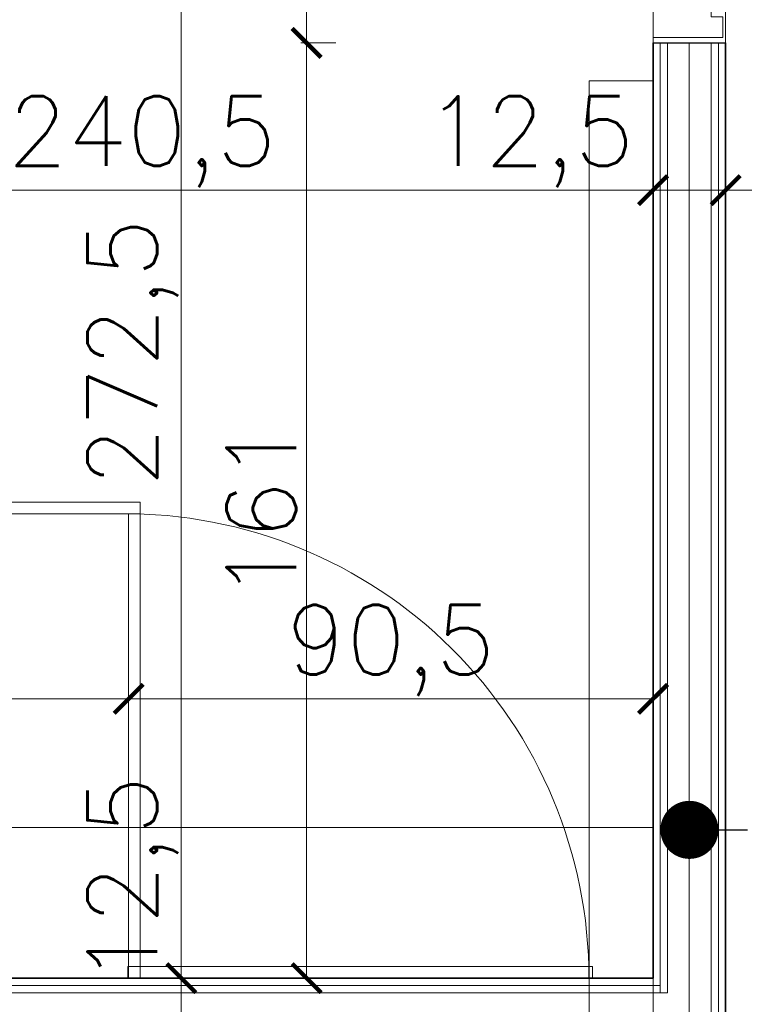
# Model space of a CAD drawing. Header units: millimetres. Extents: x -587 to 358276, y -26688 to 221215.
# Tile 114 of 256: x 10661 to 10785, y 9922 to 10091. Entities that reach past the tile are written whole.
import ezdxf
from ezdxf.lldxf.tags import DXFTag

# ---------------------------------------------------------------- set-up
doc = ezdxf.new("R2010")
doc.units = ezdxf.units.MM
doc.header["$MEASUREMENT"] = 0
for name, color, linetype, lineweight in [('A_l.przerywana', 250, 'ICAD_ISO03W100', 9), ('A_l.wypełnien', 250, 'Continuous', 9), ('A_projektowane sciany', 5, 'Continuous', 35), ('A_wyposażenie', 7, 'Continuous', 9), ('A_ściany projektowane', 5, 'Continuous', 35), ('l. przekrojowa', 1, 'Continuous', 30), ('l.przerywana', 104, 'ICAD_ISO03W100', 5), ('l.widokowa', 140, 'Continuous', 15), ('l.wypełnien', 253, 'Continuous', 5), ('wymiarowanie', 176, 'Continuous', 9)]:
    doc.layers.add(name, color=color, linetype=linetype, lineweight=lineweight)
doc.layers.add('D-opis-elewacja', color=104, linetype='Continuous')
doc.styles.add('styl2', font='simplex.shx')
doc.linetypes.add('BATTING', pattern='A,0.00254,-2.54,[134,ltypeshp.shx,S=2.54,R=0,X=-2.54,Y=0],-5.08,[134,ltypeshp.shx,S=2.54,R=180,X=2.54,Y=0],-2.54', length=10.16254)
tags = doc.linetypes.add('ICAD_ISO03W100', pattern=[30, 12, -18]).pattern_tags.tags
tags[6:7] = [DXFTag(74, 4), DXFTag(75, 0), DXFTag(340, '0'), DXFTag(46, 1.0), DXFTag(50, 0.0), DXFTag(44, 0.0), DXFTag(45, 0.0)]
tags[4:5] = [DXFTag(74, 4), DXFTag(75, 0), DXFTag(340, '0'), DXFTag(46, 1.0), DXFTag(50, 0.0), DXFTag(44, 0.0), DXFTag(45, 0.0)]
doc.dimstyles.new('Skala 1-50', dxfattribs={"dimtxt": 12, "dimasz": 5, "dimexe": 1, "dimexo": 1, "dimgap": 1.5, "dimtad": 1, "dimdec": 1, "dimrnd": 0.5, "dimtxsty": 'styl2', "dimblk": 'ARCHTICK', "dimcen": 5, "dimadec": 0, "dimazin": 0, "dimtfac": 1, "dimtdec": 1, "dimtmove": 1, "dimatfit": 3, "dimldrblk": 'ARCHTICK', "dimfxl": 5, "dimfxlon": 1, "dimlwd": -1, "dimlwe": -1, "dimarcsym": 0})

# ---------------------------------------------------------------- blocks, each defined once
blk = doc.blocks.new('_ArchTick')
at = {"color": 0, "linetype": 'ByBlock', "const_width": 0.15}
blk.add_lwpolyline([(-0.5, -0.5), (0.5, 0.5)], dxfattribs=at)
blk = doc.blocks.new('*D3518')
at = {"layer": 'Defpoints', "color": 0}
for p in [(10769.66, 10085.35), (10529.35, 10083.51), (10769.66, 10062.04)]:
    blk.add_point(p, dxfattribs=at)
at = {"layer": 'wymiarowanie', "color": 0}
for p, q in [((10529.35, 10067.04), (10529.35, 10061.04)), ((10769.66, 10067.04), (10769.66, 10061.04)), ((10529.35, 10062.04), (10769.66, 10062.04))]:
    blk.add_line(p, q, dxfattribs=at)
at = {"layer": 'wymiarowanie', "color": 0, "xscale": 5, "yscale": 5, "zscale": 5, "rotation": 180}
blk.add_blockref('_ArchTick', (10529.35, 10062.04), dxfattribs=at)
at = {"layer": 'wymiarowanie', "color": 0, "xscale": 5, "yscale": 5, "zscale": 5}
blk.add_blockref('_ArchTick', (10769.66, 10062.04), dxfattribs=at)
at = {"layer": 'wymiarowanie', "color": 0, "insert": (10681.65, 10070.39), "char_height": 12, "attachment_point": 5, "style": 'styl2'}
blk.add_mtext('240,5', dxfattribs=at)
blk = doc.blocks.new('*D3520')
at = {"layer": 'Defpoints', "color": 0}
for p in [(11839.15, 10116.81), (10782.16, 10091.88), (11839.15, 10062.04)]:
    blk.add_point(p, dxfattribs=at)
at = {"layer": 'wymiarowanie', "color": 0}
for p, q in [((10782.16, 10067.04), (10782.16, 10061.04)), ((11839.15, 10067.04), (11839.15, 10061.04)), ((10782.16, 10062.04), (11839.15, 10062.04))]:
    blk.add_line(p, q, dxfattribs=at)
at = {"layer": 'wymiarowanie', "color": 0, "xscale": 5, "yscale": 5, "zscale": 5, "rotation": 180}
blk.add_blockref('_ArchTick', (10782.16, 10062.04), dxfattribs=at)
at = {"layer": 'wymiarowanie', "color": 0, "xscale": 5, "yscale": 5, "zscale": 5}
blk.add_blockref('_ArchTick', (11839.15, 10062.04), dxfattribs=at)
at = {"layer": 'wymiarowanie', "color": 0, "insert": (11310.65, 10069.84), "char_height": 12, "attachment_point": 5, "style": 'styl2'}
blk.add_mtext('1057', dxfattribs=at)
blk = doc.blocks.new('*D3545')
at = {"layer": 'Defpoints', "color": 0}
for p in [(10782.16, 10090.93), (10769.66, 10076.33), (10769.66, 10062.04)]:
    blk.add_point(p, dxfattribs=at)
at = {"layer": 'wymiarowanie', "color": 0}
for p, q in [((10769.66, 10067.04), (10769.66, 10061.04)), ((10782.16, 10067.04), (10782.16, 10061.04)), ((10769.66, 10062.04), (10732.3, 10062.04)), ((10782.16, 10062.04), (10769.66, 10062.04))]:
    blk.add_line(p, q, dxfattribs=at)
at = {"layer": 'wymiarowanie', "color": 0, "xscale": 5, "yscale": 5, "zscale": 5, "rotation": 180}
blk.add_blockref('_ArchTick', (10769.66, 10062.04), dxfattribs=at)
at = {"layer": 'wymiarowanie', "color": 0, "xscale": 5, "yscale": 5, "zscale": 5}
blk.add_blockref('_ArchTick', (10782.16, 10062.04), dxfattribs=at)
at = {"layer": 'wymiarowanie', "color": 0, "insert": (10748.45, 10070.39), "char_height": 12, "attachment_point": 5, "style": 'styl2'}
blk.add_mtext('12,5', dxfattribs=at)
blk = doc.blocks.new('*D3735')
at = {"layer": 'Defpoints', "color": 0}
for p in [(10715.01, 10198.91), (10688.43, 9926.33), (10711.03, 9926.33)]:
    blk.add_point(p, dxfattribs=at)
at = {"layer": 'wymiarowanie', "color": 0}
for p, q in [((10693.43, 10198.91), (10687.43, 10198.91)), ((10688.43, 10198.91), (10688.43, 9926.33)), ((10693.43, 9926.33), (10687.43, 9926.33))]:
    blk.add_line(p, q, dxfattribs=at)
at = {"layer": 'wymiarowanie', "color": 0, "xscale": 5, "yscale": 5, "zscale": 5}
for p, rotation in [((10688.43, 10198.91), 90), ((10688.43, 9926.33), 270)]:
    blk.add_blockref('_ArchTick', p, dxfattribs=dict(at, rotation=rotation))
at = {"layer": 'wymiarowanie', "color": 0, "insert": (10680.08, 10034.1), "char_height": 12, "attachment_point": 5, "rotation": 90, "style": 'styl2'}
blk.add_mtext('272,5', dxfattribs=at)
blk = doc.blocks.new('*D3736')
at = {"layer": 'Defpoints', "color": 0}
for p in [(10711.03, 9926.33), (10688.43, 9913.83), (10699.42, 9913.83)]:
    blk.add_point(p, dxfattribs=at)
at = {"layer": 'wymiarowanie', "color": 0}
for p, q in [((10693.43, 9926.33), (10687.43, 9926.33)), ((10688.43, 9926.33), (10688.43, 9913.83)), ((10693.43, 9913.83), (10687.43, 9913.83))]:
    blk.add_line(p, q, dxfattribs=at)
at = {"layer": 'wymiarowanie', "color": 0, "xscale": 5, "yscale": 5, "zscale": 5}
for p, rotation in [((10688.43, 9926.33), 90), ((10688.43, 9913.83), 270)]:
    blk.add_blockref('_ArchTick', p, dxfattribs=dict(at, rotation=rotation))
at = {"layer": 'wymiarowanie', "color": 0, "insert": (10680.08, 9943.24), "char_height": 12, "attachment_point": 5, "rotation": 90, "style": 'styl2'}
blk.add_mtext('12,5', dxfattribs=at)
blk = doc.blocks.new('*D4085')
at = {"layer": 'Defpoints', "color": 0}
for p in [(10769.66, 10189.41), (10710.01, 10087.41), (10769.66, 10087.41)]:
    blk.add_point(p, dxfattribs=at)
at = {"layer": 'wymiarowanie', "color": 0}
for p, q in [((10715.01, 10189.41), (10709.01, 10189.41)), ((10710.01, 10189.41), (10710.01, 10087.41)), ((10715.01, 10087.41), (10709.01, 10087.41))]:
    blk.add_line(p, q, dxfattribs=at)
at = {"layer": 'wymiarowanie', "color": 0, "xscale": 5, "yscale": 5, "zscale": 5}
for p, rotation in [((10710.01, 10189.41), 90), ((10710.01, 10087.41), -90.00000000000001)]:
    blk.add_blockref('_ArchTick', p, dxfattribs=dict(at, rotation=rotation))
at = {"layer": 'wymiarowanie', "color": 0, "insert": (10702.2, 10138.41), "char_height": 12, "attachment_point": 5, "rotation": 90, "style": 'styl2'}
blk.add_mtext('102', dxfattribs=at)
blk = doc.blocks.new('*D4086')
at = {"layer": 'Defpoints', "color": 0}
for p in [(10769.66, 10087.41), (10710.01, 9926.33), (10767.79, 9926.33)]:
    blk.add_point(p, dxfattribs=at)
at = {"layer": 'wymiarowanie', "color": 0}
for p, q in [((10715.01, 10087.41), (10709.01, 10087.41)), ((10710.01, 10087.41), (10710.01, 9926.33)), ((10715.01, 9926.33), (10709.01, 9926.33))]:
    blk.add_line(p, q, dxfattribs=at)
at = {"layer": 'wymiarowanie', "color": 0, "xscale": 5, "yscale": 5, "zscale": 5}
for p, rotation in [((10710.01, 10087.41), 90), ((10710.01, 9926.33), 270)]:
    blk.add_blockref('_ArchTick', p, dxfattribs=dict(at, rotation=rotation))
at = {"layer": 'wymiarowanie', "color": 0, "insert": (10702.2, 10006.87), "char_height": 12, "attachment_point": 5, "rotation": 90, "style": 'styl2'}
blk.add_mtext('161', dxfattribs=at)
blk = doc.blocks.new('*D4089')
at = {"layer": 'Defpoints', "color": 0}
for p in [(10809.13, 10087.41), (10814.13, 10087.41), (10756.11, 9902.33)]:
    blk.add_point(p, dxfattribs=at)
at = {"layer": 'wymiarowanie', "color": 0}
for p, q in [((10810.13, 10087.41), (10815.13, 10087.41)), ((10814.13, 9902.33), (10814.13, 10087.41)), ((10809.13, 9902.33), (10815.13, 9902.33))]:
    blk.add_line(p, q, dxfattribs=at)
at = {"layer": 'wymiarowanie', "color": 0, "xscale": 5, "yscale": 5, "zscale": 5}
for p, rotation in [((10814.13, 10087.41), 90), ((10814.13, 9902.33), 270)]:
    blk.add_blockref('_ArchTick', p, dxfattribs=dict(at, rotation=rotation))
at = {"layer": 'wymiarowanie', "color": 0, "insert": (10806.32, 9994.87), "char_height": 12, "attachment_point": 5, "rotation": 90, "style": 'styl2'}
blk.add_mtext('185', dxfattribs=at)
blk = doc.blocks.new('*D4090')
at = {"layer": 'Defpoints', "color": 0}
for p in [(10756.11, 10189.41), (10814.13, 10189.41), (10756.11, 10087.41)]:
    blk.add_point(p, dxfattribs=at)
at = {"layer": 'wymiarowanie', "color": 0}
for p, q in [((10809.13, 10189.41), (10815.13, 10189.41)), ((10814.13, 10087.41), (10814.13, 10189.41)), ((10809.13, 10087.41), (10815.13, 10087.41))]:
    blk.add_line(p, q, dxfattribs=at)
at = {"layer": 'wymiarowanie', "color": 0, "xscale": 5, "yscale": 5, "zscale": 5}
for p, rotation in [((10814.13, 10189.41), 90), ((10814.13, 10087.41), -90.00000000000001)]:
    blk.add_blockref('_ArchTick', p, dxfattribs=dict(at, rotation=rotation))
at = {"layer": 'wymiarowanie', "color": 0, "insert": (10806.32, 10138.41), "char_height": 12, "attachment_point": 5, "rotation": 90, "style": 'styl2'}
blk.add_mtext('102', dxfattribs=at)
blk = doc.blocks.new('*D4286')
at = {"layer": 'Defpoints', "color": 0}
for p in [(10529.35, 9986.69), (10679.35, 9986.69), (10679.35, 9974.43)]:
    blk.add_point(p, dxfattribs=at)
at = {"layer": 'wymiarowanie', "color": 0}
for p, q in [((10529.35, 9979.43), (10529.35, 9973.43)), ((10679.35, 9979.43), (10679.35, 9973.43)), ((10529.35, 9974.43), (10679.35, 9974.43))]:
    blk.add_line(p, q, dxfattribs=at)
at = {"layer": 'wymiarowanie', "color": 0, "xscale": 5, "yscale": 5, "zscale": 5, "rotation": 180}
blk.add_blockref('_ArchTick', (10529.35, 9974.43), dxfattribs=at)
at = {"layer": 'wymiarowanie', "color": 0, "xscale": 5, "yscale": 5, "zscale": 5}
blk.add_blockref('_ArchTick', (10679.35, 9974.43), dxfattribs=at)
at = {"layer": 'wymiarowanie', "color": 0, "insert": (10604.35, 9982.24), "char_height": 12, "attachment_point": 5, "style": 'styl2'}
blk.add_mtext('150', dxfattribs=at)
blk = doc.blocks.new('*D4287')
at = {"layer": 'Defpoints', "color": 0}
for p in [(10679.35, 9986.69), (10769.66, 9982.01), (10769.66, 9974.43)]:
    blk.add_point(p, dxfattribs=at)
at = {"layer": 'wymiarowanie', "color": 0}
for p, q in [((10679.35, 9979.43), (10679.35, 9973.43)), ((10769.66, 9979.43), (10769.66, 9973.43)), ((10679.35, 9974.43), (10769.66, 9974.43))]:
    blk.add_line(p, q, dxfattribs=at)
at = {"layer": 'wymiarowanie', "color": 0, "xscale": 5, "yscale": 5, "zscale": 5, "rotation": 180}
blk.add_blockref('_ArchTick', (10679.35, 9974.43), dxfattribs=at)
at = {"layer": 'wymiarowanie', "color": 0, "xscale": 5, "yscale": 5, "zscale": 5}
blk.add_blockref('_ArchTick', (10769.66, 9974.43), dxfattribs=at)
at = {"layer": 'wymiarowanie', "color": 0, "insert": (10724.51, 9982.79), "char_height": 12, "attachment_point": 5, "style": 'styl2'}
blk.add_mtext('90,5', dxfattribs=at)
blk = doc.blocks.new('_Dot')
at = {"color": 0, "linetype": 'ByBlock', "lineweight": -2}
blk.add_line((-0.5, 0), (-1, 0), dxfattribs=at)
at = {"color": 0, "linetype": 'ByBlock', "const_width": 0.5}
blk.add_lwpolyline([(-0.25, 0, 1), (0.25, 0, 1)], format="xyb", close=True, dxfattribs=at)

msp = doc.modelspace()

# ---------------------------------------------------------------- linework, layer by layer
at = {"color": 5, "lineweight": 9}
msp.add_lwpolyline([(10779.68, 10093.41), (10779.68, 10091.9), (10781.66, 10091.9), (10781.66, 10088.36), (10769.66, 10088.36), (10769.66, 10093.41), (10779.68, 10093.41)], dxfattribs=at)
at = {"layer": 'A_l.przerywana', "color": 5, "ltscale": 0.3}
msp.add_lwpolyline([(10769.7, 10087.41), (10782.16, 10087.41), (10782.16, 10189.41), (10769.66, 10189.41)], close=True, dxfattribs=at)
msp.add_lwpolyline([(10782.16, 10087.41), (10769.66, 10087.41)], dxfattribs=at)
at = {"layer": 'A_l.wypełnien', "color": 5}
for p, q in [((10770.91, 9925.08), (10529.35, 9925.08)), ((10772.16, 9923.83), (10529.35, 9923.83))]:
    msp.add_line(p, q, dxfattribs=at)
at = {"layer": 'A_projektowane sciany', "color": 5}
for p, q in [((10769.66, 9926.33), (10769.66, 10087.41)), ((10782.16, 9902.33), (10782.16, 10087.41))]:
    msp.add_line(p, q, dxfattribs=at)
at = {"layer": 'A_projektowane sciany', "color": 7}
msp.add_line((10769.66, 9926.33), (10769.66, 10080.41), dxfattribs=at)
at = {"layer": 'A_wyposażenie'}
msp.add_lwpolyline([(10758.66, 10080.9), (10769.66, 10080.9), (10769.66, 9882.9), (10758.66, 9882.9), (10758.66, 9887.57), (10758.66, 10080.9)], dxfattribs=at)
at = {"layer": 'A_ściany projektowane', "color": 5}
msp.add_lwpolyline([(10529.35, 9926.33), (10769.66, 9926.33)], dxfattribs=at)
at = {"layer": 'l. przekrojowa', "color": 5}
msp.add_line((10769.66, 10087.41), (10782.16, 10087.41), dxfattribs=at)
at = {"layer": 'l.przerywana', "color": 7, "ltscale": 0.3}
for p, q in [((10681.35, 9926.33), (10681.35, 10008.33)), ((10679.35, 9926.33), (10679.35, 10006.33))]:
    msp.add_line(p, q, dxfattribs=at)
msp.add_lwpolyline([(10679.21, 9926.33), (10679.21, 9928.33), (10759.21, 9928.33), (10759.21, 9926.33)], close=True, dxfattribs=at)
msp.add_arc((10678.62, 9926.33), 80, 0, 90.4267, dxfattribs=at)
at = {"layer": 'l.widokowa', "color": 7}
for p, q in [((10681.35, 10008.33), (10529.35, 10008.33)), ((10681.35, 10006.33), (10529.35, 10006.33))]:
    msp.add_line(p, q, dxfattribs=at)
at = {"layer": 'l.wypełnien', "color": 5}
for p, q in [((10770.91, 10087.41), (10770.91, 9923.83)), ((10772.16, 10087.41), (10772.16, 9923.83)), ((10779.66, 10087.41), (10779.66, 9902.33)), ((10780.91, 10087.41), (10780.91, 9902.33))]:
    msp.add_line(p, q, dxfattribs=at)
at = {"layer": 'l.wypełnien', "color": 5, "linetype": 'BATTING', "ltscale": 0.35}
msp.add_line((10775.91, 9902.33), (10775.91, 10087.41), dxfattribs=at)
at = {"layer": 'wymiarowanie'}
msp.add_line((10007.19, 9952.26), (10769.66, 9952.26), dxfattribs=at)

# ---------------------------------------------------------------- block references
at = {"layer": 'D-opis-elewacja', "color": 5, "xscale": -10, "yscale": 10, "zscale": 10}
msp.add_blockref('_Dot', (10775.93, 9951.87), dxfattribs=at)

# ---------------------------------------------------------------- dimensions: what is measured, and where the dimension line sits
at = {"layer": 'wymiarowanie'}
for base, p1, p2, angle, picture, middle in [((10688.43, 9926.33), (10715.01, 10198.91), (10711.03, 9926.33), 90, '*D3735', (10688.43, 10034.1)), ((10769.66, 10062.04), (10782.16, 10090.93), (10769.66, 10076.33), 180, '*D3545', (10748.45, 10062.04)), ((10688.43, 9913.83), (10711.03, 9926.33), (10699.42, 9913.83), 90, '*D3736', (10688.43, 9943.24))]:
    dim = msp.add_linear_dim(base=base, p1=p1, p2=p2, angle=angle, dimstyle='Skala 1-50', dxfattribs=at)
    dim.commit()
    dim.dimension.update_dxf_attribs({"geometry": picture, "text_midpoint": middle, "dimtype": 160})
for base, p1, p2, picture, middle in [((10710.01, 10087.41), (10769.66, 10189.41), (10769.66, 10087.41), '*D4085', (10702.2, 10138.41)), ((10814.13, 10189.41), (10756.11, 10087.41), (10756.11, 10189.41), '*D4090', (10806.32, 10138.41)), ((10710.01, 9926.33), (10769.66, 10087.41), (10767.79, 9926.33), '*D4086', (10702.2, 10006.87)), ((10814.13, 10087.41), (10756.11, 9902.33), (10809.13, 10087.41), '*D4089', (10806.32, 9994.87))]:
    dim = msp.add_linear_dim(base=base, p1=p1, p2=p2, angle=90, dimstyle='Skala 1-50', dxfattribs=at)
    dim.commit()
    dim.dimension.update_dxf_attribs({"geometry": picture, "text_midpoint": middle})
for base, p1, p2, picture, middle in [((11839.15, 10062.04), (10782.16, 10091.88), (11839.15, 10116.81), '*D3520', (11310.65, 10069.84)), ((10769.66, 9974.43), (10679.35, 9986.69), (10769.66, 9982.01), '*D4287', (10724.51, 9982.79)), ((10679.35, 9974.43), (10529.35, 9986.69), (10679.35, 9986.69), '*D4286', (10604.35, 9982.24))]:
    dim = msp.add_linear_dim(base=base, p1=p1, p2=p2, dimstyle='Skala 1-50', dxfattribs=at)
    dim.commit()
    dim.dimension.update_dxf_attribs({"geometry": picture, "text_midpoint": middle})
dim = msp.add_linear_dim(base=(10769.66, 10062.04), p1=(10529.35, 10083.51), p2=(10769.66, 10085.35), dimstyle='Skala 1-50', dxfattribs=at)
dim.commit()
dim.dimension.update_dxf_attribs({"geometry": '*D3518', "text_midpoint": (10681.65, 10062.04), "dimtype": 160})

doc.saveas('drawing.dxf')
